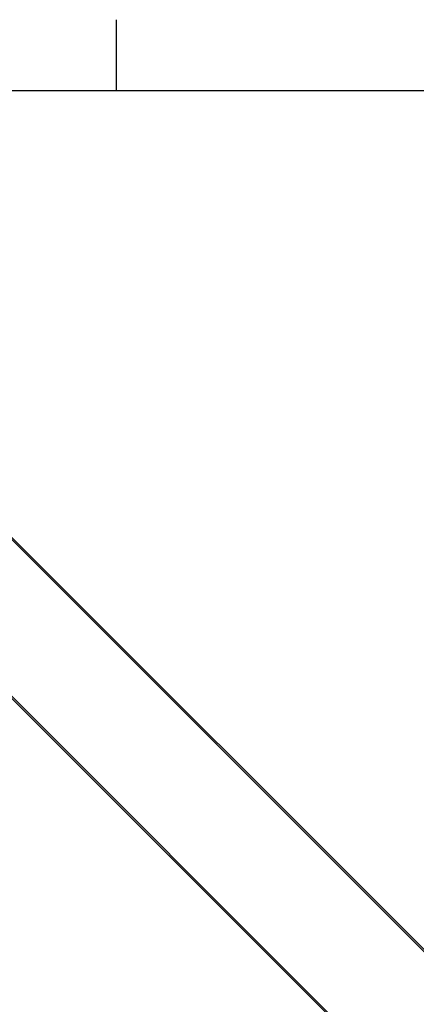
# Model space of a CAD drawing. Header units: millimetres. Extents: x 0 to 420, y 0 to 297.
# Tile 33 of 59: x 102 to 130, y 226 to 297. Entities that reach past the tile are written whole.
import ezdxf

# ---------------------------------------------------------------- set-up
doc = ezdxf.new("R2010")
doc.units = ezdxf.units.MM
doc.layers.add('CARTIGLIO', color=140, linetype='Continuous')

msp = doc.modelspace()

# ---------------------------------------------------------------- linework, layer by layer
at = {"color": 7, "linetype": 'Continuous', "lineweight": 25}
for p, q in [((99.39583, 260.9325), (181.17326, 179.15508)), ((99.47371, 261.01039), (181.25114, 179.23296)), ((93.63247, 255.16914), (175.40989, 173.39172)), ((93.71035, 255.24703), (175.48778, 173.4696))]:
    msp.add_line(p, q, dxfattribs=at)
at = {"layer": 'CARTIGLIO', "linetype": 'Continuous'}
for p, q in [((108.66444, 291.82257), (108.66444, 296.99679)), ((414.8274, 291.82257), (5.18012, 291.82257))]:
    msp.add_line(p, q, dxfattribs=at)

doc.saveas('drawing.dxf')
